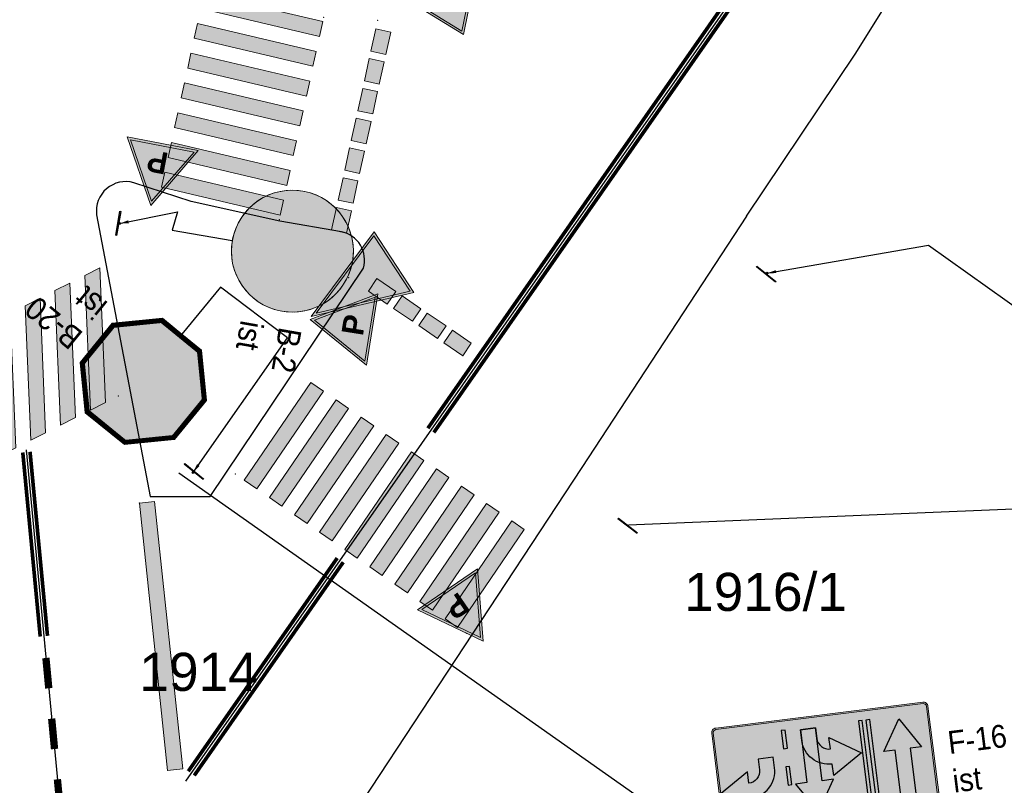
# Model space of a CAD drawing. Header units: metres. Extents: x 6420893 to 6543334, y 5684236 to 5790819.
# Tile 10 of 24: x 6421311 to 6421343, y 5790443 to 5790469. Entities that reach past the tile are written whole.
import ezdxf
from ezdxf.enums import TextEntityAlignment as Align

# ---------------------------------------------------------------- set-up
doc = ezdxf.new("R2010")
doc.units = ezdxf.units.M
doc.layers.add('dr-przejscia', color=7, linetype='P-10 (4m) krawędzie', lineweight=0)
doc.layers.add('GSLKRW', color=7, linetype='Continuous', lineweight=25)
for name, color, linetype in [('gaPionowe', 7, 'Continuous'), ('gaPoziome', 7, 'Continuous'), ('zzz.gaHSDomyslna', 7, 'Continuous'), ('zzz.GASYG.Sygnalizator-Opis', 7, 'Continuous'), ('zzz.GASYG.Sygnalizator-Opis-Grupa', 7, 'Continuous'), ('zzz.GASYG.Sygnalizator-Opis-Nazwa', 7, 'Continuous'), ('zzz.GASYG.Sygnalizator-Opis-Stan', 7, 'Continuous'), ('zzz.GASYG.Sygnalizator-Symbol', 7, 'Continuous'), ('zzz.GASYG.Sygnalizator-Symbol-Tlo', 7, 'Continuous'), ('zzz.gaVSDodTekst', 7, 'Continuous'), ('zzz.gaVSDomyslna', 7, 'Continuous'), ('zzz.gaVSNazwa', 7, 'Continuous'), ('zzz.gaVSRamka', 7, 'Continuous'), ('zzz.gaVSStan', 7, 'Continuous'), ('zzz.gaVSWielkość', 7, 'Continuous')]:
    doc.layers.add(name, color=color, linetype=linetype)
doc.layers.add('GESDZI_O', color=7, linetype='Continuous', lineweight=18, true_color=0x008000)
doc.styles.add('arial', font='arial.ttf', dxfattribs={"width": 0.9, "height": 1.5})
doc.styles.add('GA-ATR-TEXT', font='arial.ttf', dxfattribs={"width": 0.9})
doc.styles.add('GA-SGN-TEXT', font='txt.shx')
doc.styles.add('GEO-INFO', font='arial.ttf')
doc.styles.add('Nagłówek_10mm_Ga', font='arialbd.ttf', dxfattribs={"height": 1})
doc.styles.get("Standard").update_dxf_attribs({"font": 'arial.ttf'})
doc.linetypes.add('P-10 (4m) krawędzie', pattern='A,-0.75,[255,dgnlstyle-poziome_v0.9.1.shx,S=0.031746,R=0,X=0,Y=0],-0.25', length=1)
doc.dimstyles.new('GA-LEADER', dxfattribs={"dimtxt": 1, "dimasz": 1, "dimexe": 1, "dimexo": 1, "dimgap": 1, "dimtad": 1, "dimtxsty": 'Standard', "dimcen": 1, "dimadec": 0, "dimazin": 0, "dimtfac": 1, "dimtmove": 0, "dimatfit": 3, "dimfxl": 1, "dimarcsym": 0})

# ---------------------------------------------------------------- blocks, each defined once
blk = doc.blocks.new('A$C8d263936')
at = {"layer": 'GESDZI_O', "linetype": 'Continuous', "lineweight": 0, "style": 'GEO-INFO'}
for s, p in [('1916/1', (6421335.523, 5790449.767, 10.8)), ('1914', (6421316.923, 5790447.144, 10.8))]:
    blk.add_text(s, height=1.25, dxfattribs=at).set_placement(p, align=Align.MIDDLE_CENTER)
blk = doc.blocks.new('gaHSPos')
at = {"color": 0, "linetype": 'Continuous', "lineweight": 0}
blk.add_point((0, 0), dxfattribs=at)
blk = doc.blocks.new('*U163')
at = {"layer": 'zzz.gaHSDomyslna'}
for points in [[(0, 0), (-0.107, -0.488), (3.786, -1.406), (3.894, -0.918), (0, 0)], [(-0.215, -0.977), (-0.322, -1.465), (3.571, -2.383), (3.679, -1.895), (-0.215, -0.977)], [(-0.43, -1.954), (-0.537, -2.442), (3.357, -3.36), (3.464, -2.872), (-0.43, -1.954)], [(-0.645, -2.931), (-0.752, -3.419), (3.142, -4.337), (3.249, -3.849), (-0.645, -2.931)], [(-0.859, -3.907), (-0.967, -4.396), (2.927, -5.314), (3.034, -4.825), (-0.859, -3.907)], [(-1.074, -4.884), (-1.182, -5.373), (2.712, -6.291), (2.82, -5.802), (-1.074, -4.884)], [(-1.289, -5.861), (-1.396, -6.35), (2.497, -7.268), (2.605, -6.779), (-1.289, -5.861)]]:
    blk.add_hatch(color=251, dxfattribs=at).paths.add_polyline_path(points)
at = {"layer": 'zzz.gaHSDomyslna', "color": 251, "linetype": 'Continuous', "lineweight": 0}
for points in [[(0, 0), (-0.107, -0.488), (3.786, -1.406), (3.894, -0.918), (0, 0)], [(-0.215, -0.977), (-0.322, -1.465), (3.571, -2.383), (3.679, -1.895), (-0.215, -0.977)], [(-0.43, -1.954), (-0.537, -2.442), (3.357, -3.36), (3.464, -2.872), (-0.43, -1.954)], [(-0.645, -2.931), (-0.752, -3.419), (3.142, -4.337), (3.249, -3.849), (-0.645, -2.931)], [(-0.859, -3.907), (-0.967, -4.396), (2.927, -5.314), (3.034, -4.825), (-0.859, -3.907)], [(-1.074, -4.884), (-1.182, -5.373), (2.712, -6.291), (2.82, -5.802), (-1.074, -4.884)], [(-1.289, -5.861), (-1.396, -6.35), (2.497, -7.268), (2.605, -6.779), (-1.289, -5.861)]]:
    blk.add_lwpolyline(points, close=True, dxfattribs=at)
at = {"layer": 'zzz.gaHSDomyslna', "color": 251}
for p in [(3.925, -0.774, 10.18), (2.466, -7.411, 10.18)]:
    blk.add_blockref('gaHSPos', p, dxfattribs=at)
blk = doc.blocks.new('zk.P-14')
at = {"linetype": 'Continuous', "lineweight": 0}
blk.add_hatch(color=0, dxfattribs=at).paths.add_polyline_path([(0.375, -0.5), (0.375, 0), (-0.375, 0), (-0.375, -0.5)])
at = {"color": 0, "linetype": 'Continuous', "lineweight": 0}
blk.add_lwpolyline([(-0.375, 0), (0.375, 0), (0.375, -0.5), (-0.375, -0.5), (-0.375, 0)], dxfattribs=at)
blk = doc.blocks.new('*U164')
at = {"layer": 'zzz.gaHSDomyslna', "color": 251}
for p in [(1.512, 6.87), (0, 0, 10.18)]:
    blk.add_blockref('gaHSPos', p, dxfattribs=at)
at = {"layer": 'zzz.gaHSDomyslna', "color": 251, "rotation": 77.59189748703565}
for p in [(1.37, 6.226), (1.155, 5.249), (0.94, 4.273), (0.725, 3.296), (0.51, 2.32), (0.295, 1.343), (0.081, 0.366)]:
    blk.add_blockref('zk.P-14', p, dxfattribs=at)
blk = doc.blocks.new('*U167')
at = {"layer": 'zzz.gaHSDomyslna'}
for points in [[(0, 0), (-0.49, -0.248), (-0.307, -4.663), (0.183, -4.415), (0, 0)], [(-0.98, -0.496), (-1.471, -0.744), (-1.288, -5.159), (-0.798, -4.911), (-0.98, -0.496)], [(-1.961, -0.991), (-2.451, -1.239), (-2.268, -5.654), (-1.778, -5.407), (-1.961, -0.991)], [(-2.941, -1.487), (-3.431, -1.735), (-3.249, -6.15), (-2.758, -5.902), (-2.941, -1.487)], [(-3.922, -1.983), (-4.412, -2.231), (-4.229, -6.646), (-3.739, -6.398), (-3.922, -1.983)], [(-4.902, -2.479), (-5.392, -2.726), (-5.209, -7.142), (-4.719, -6.894), (-4.902, -2.479)], [(-5.882, -2.974), (-6.373, -3.222), (-6.19, -7.637), (-5.7, -7.389), (-5.882, -2.974)], [(-6.863, -3.47), (-7.353, -3.718), (-7.17, -8.133), (-6.68, -7.885), (-6.863, -3.47)]]:
    blk.add_hatch(color=251, dxfattribs=at).paths.add_polyline_path(points)
at = {"layer": 'zzz.gaHSDomyslna', "color": 251, "linetype": 'Continuous', "lineweight": 0}
for points in [[(0, 0), (-0.49, -0.248), (-0.307, -4.663), (0.183, -4.415), (0, 0)], [(-0.98, -0.496), (-1.471, -0.744), (-1.288, -5.159), (-0.798, -4.911), (-0.98, -0.496)], [(-1.961, -0.991), (-2.451, -1.239), (-2.268, -5.654), (-1.778, -5.407), (-1.961, -0.991)], [(-2.941, -1.487), (-3.431, -1.735), (-3.249, -6.15), (-2.758, -5.902), (-2.941, -1.487)], [(-3.922, -1.983), (-4.412, -2.231), (-4.229, -6.646), (-3.739, -6.398), (-3.922, -1.983)], [(-4.902, -2.479), (-5.392, -2.726), (-5.209, -7.142), (-4.719, -6.894), (-4.902, -2.479)], [(-5.882, -2.974), (-6.373, -3.222), (-6.19, -7.637), (-5.7, -7.389), (-5.882, -2.974)], [(-6.863, -3.47), (-7.353, -3.718), (-7.17, -8.133), (-6.68, -7.885), (-6.863, -3.47)]]:
    blk.add_lwpolyline(points, close=True, dxfattribs=at)
at = {"layer": 'zzz.gaHSDomyslna', "color": 251}
for p in [(0.606, -4.201), (-7.593, -8.347)]:
    blk.add_blockref('gaHSPos', p, dxfattribs=at)
blk = doc.blocks.new('*U169')
at = {"layer": 'zzz.gaHSDomyslna'}
for points in [[(0, 0), (0.412, -0.284), (-1.775, -3.493), (-2.187, -3.209), (0, 0)], [(0.823, -0.568), (1.235, -0.852), (-0.952, -4.061), (-1.364, -3.777), (0.823, -0.568)], [(1.646, -1.136), (2.058, -1.42), (-0.129, -4.629), (-0.54, -4.345), (1.646, -1.136)], [(2.469, -1.704), (2.881, -1.988), (0.694, -5.196), (0.283, -4.912), (2.469, -1.704)], [(3.292, -2.272), (3.704, -2.556), (1.517, -5.764), (1.106, -5.48), (3.292, -2.272)], [(4.115, -2.84), (4.527, -3.123), (2.34, -6.332), (1.929, -6.048), (4.115, -2.84)], [(4.939, -3.407), (5.35, -3.691), (3.163, -6.9), (2.752, -6.616), (4.939, -3.407)], [(5.762, -3.975), (6.173, -4.259), (3.987, -7.468), (3.575, -7.184), (5.762, -3.975)], [(6.585, -4.543), (6.996, -4.827), (4.81, -8.036), (4.398, -7.752), (6.585, -4.543)]]:
    blk.add_hatch(color=251, dxfattribs=at).paths.add_polyline_path(points)
at = {"layer": 'zzz.gaHSDomyslna', "color": 251, "linetype": 'Continuous', "lineweight": 0}
for points in [[(0, 0), (0.412, -0.284), (-1.775, -3.493), (-2.187, -3.209), (0, 0)], [(0.823, -0.568), (1.235, -0.852), (-0.952, -4.061), (-1.364, -3.777), (0.823, -0.568)], [(1.646, -1.136), (2.058, -1.42), (-0.129, -4.629), (-0.54, -4.345), (1.646, -1.136)], [(2.469, -1.704), (2.881, -1.988), (0.694, -5.196), (0.283, -4.912), (2.469, -1.704)], [(3.292, -2.272), (3.704, -2.556), (1.517, -5.764), (1.106, -5.48), (3.292, -2.272)], [(4.115, -2.84), (4.527, -3.123), (2.34, -6.332), (1.929, -6.048), (4.115, -2.84)], [(4.939, -3.407), (5.35, -3.691), (3.163, -6.9), (2.752, -6.616), (4.939, -3.407)], [(5.762, -3.975), (6.173, -4.259), (3.987, -7.468), (3.575, -7.184), (5.762, -3.975)], [(6.585, -4.543), (6.996, -4.827), (4.81, -8.036), (4.398, -7.752), (6.585, -4.543)]]:
    blk.add_lwpolyline(points, close=True, dxfattribs=at)
at = {"layer": 'zzz.gaHSDomyslna', "color": 251}
for p in [(-2.477, -3.008), (5.1, -8.237)]:
    blk.add_blockref('gaHSPos', p, dxfattribs=at)
blk = doc.blocks.new('*U441')
at = {"layer": 'zzz.gaHSDomyslna'}
blk.add_hatch(color=251, dxfattribs=at).paths.add_polyline_path([(-0.921, 8.771), (-0.424, 8.823), (0.497, 0.052), (0, 0), (-0.921, 8.771)])
at = {"layer": 'zzz.gaHSDomyslna', "color": 251, "linetype": 'Continuous', "lineweight": 0}
blk.add_lwpolyline([(-0.921, 8.771), (-0.424, 8.823), (0.497, 0.052), (0, 0), (-0.921, 8.771)], close=True, dxfattribs=at)
at = {"layer": 'zzz.gaHSDomyslna', "color": 251}
for p in [(-0.921, 8.771), (0, 0)]:
    blk.add_blockref('gaHSPos', p, dxfattribs=at)
blk = doc.blocks.new('*U442')
at = {"layer": 'zzz.gaHSDomyslna', "color": 251}
for points in [[(4.788, 7.065, 0.12, 0.12, 0), (-0.098, 0.069, 0.12, 0.12, 0)], [(4.985, 6.928, 0.12, 0.12, 0), (0.098, -0.069, 0.12, 0.12, 0)]]:
    blk.add_lwpolyline(points, format="xyseb", dxfattribs=at)
at = {"color": 251}
for p in [(4.886, 6.997), (0, 0)]:
    blk.add_blockref('gaHSPos', p, dxfattribs=at)
blk = doc.blocks.new('*U443')
at = {"layer": 'zzz.gaHSDomyslna', "color": 251}
for points in [[(0.453, -6.05, 0.12, 0.12, 0), (-0.119, -0.011, 0.12, 0.12, 0)], [(0.692, -6.027, 0.12, 0.12, 0), (0.119, 0.011, 0.12, 0.12, 0)]]:
    blk.add_lwpolyline(points, format="xyseb", dxfattribs=at)
at = {"color": 251}
for p in [(0, 0), (0.572, -6.039)]:
    blk.add_blockref('gaHSPos', p, dxfattribs=at)
blk = doc.blocks.new('*U446')
at = {"layer": 'zzz.gaHSDomyslna', "color": 251}
for points in [[(13.185, 19.089, 0.12, 0.12, 0), (-0.098, 0.069, 0.12, 0.12, 0)], [(13.382, 18.952, 0.12, 0.12, 0), (0.098, -0.069, 0.12, 0.12, 0)]]:
    blk.add_lwpolyline(points, format="xyseb", dxfattribs=at)
at = {"color": 251}
for p in [(13.283, 19.021), (0, 0)]:
    blk.add_blockref('gaHSPos', p, dxfattribs=at)
blk = doc.blocks.new('*U447')
at = {"layer": 'zzz.gaHSDomyslna', "color": 251}
for p in [(-3.744, 2.559), (0, 0)]:
    blk.add_blockref('gaHSPos', p, dxfattribs=at)
for p, rotation in [((-2.786, 1.904), 145.651389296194), ((-1.961, 1.34), 145.6513892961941), ((-1.135, 0.776), 145.6513892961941), ((-0.31, 0.212), 145.6513892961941)]:
    blk.add_blockref('zk.P-14', p, dxfattribs=dict(at, rotation=rotation))
blk = doc.blocks.new('*U448')
at = {"layer": 'zzz.gaHSDomyslna', "color": 251}
for points in [[(-2.419, 28.898, 0.24, 0.24, 0), (-2.513, 29.893, 0.24, 0.24, 0)], [(-2.23, 26.906, 0.24, 0.24, 0), (-2.324, 27.902, 0.24, 0.24, 0)], [(-2.041, 24.915, 0.24, 0.24, 0), (-2.136, 25.911, 0.24, 0.24, 0)], [(-1.853, 22.924, 0.24, 0.24, 0), (-1.947, 23.92, 0.24, 0.24, 0)], [(-1.664, 20.933, 0.24, 0.24, 0), (-1.758, 21.929, 0.24, 0.24, 0)], [(-1.485, 18.941, 0.24, 0.24, 0), (-1.522, 19.434, 0.24, 0.24, 0), (-1.57, 19.938, 0.24, 0.24, 0)], [(-1.336, 16.947, 0.24, 0.24, 0), (-1.411, 17.944, 0.24, 0.24, 0)], [(-1.187, 14.952, 0.24, 0.24, 0), (-1.262, 15.95, 0.24, 0.24, 0)], [(-1.038, 12.958, 0.24, 0.24, 0), (-1.113, 13.955, 0.24, 0.24, 0)], [(-0.889, 10.964, 0.24, 0.24, 0), (-0.964, 11.961, 0.24, 0.24, 0)], [(-0.74, 8.969, 0.24, 0.24, 0), (-0.814, 9.966, 0.24, 0.24, 0)], [(-0.591, 6.975, 0.24, 0.24, 0), (-0.665, 7.972, 0.24, 0.24, 0)], [(-0.442, 4.98, 0.24, 0.24, 0), (-0.516, 5.977, 0.24, 0.24, 0)], [(-0.282, 2.987, 0.24, 0.24, 0), (-0.334, 3.535, 0.24, 0.24, 0), (-0.367, 3.983, 0.24, 0.24, 0)], [(-0.094, 0.996, 0.24, 0.24, 0), (-0.188, 1.991, 0.24, 0.24, 0)]]:
    blk.add_lwpolyline(points, format="xyseb", dxfattribs=at)
at = {"color": 251}
for p in [(-2.551, 30.291), (0, 0)]:
    blk.add_blockref('gaHSPos', p, dxfattribs=at)
blk = doc.blocks.new('gaVSPos')
blk.add_point((0, 0))
blk = doc.blocks.new('gaVSTVcolumn0')
at = {"color": 0, "linetype": 'ByBlock', "lineweight": -2}
for p, q in [((-400, -30), (400, -30)), ((-400, -60), (-400, -30)), ((400, -60), (-400, -60)), ((400, -30), (400, -60))]:
    blk.add_line(p, q, dxfattribs=at)
blk.add_circle((0, 0), 30, dxfattribs=at)
blk = doc.blocks.new('gaVScolumn0')
at = {"color": 0, "linetype": 'ByBlock', "lineweight": -2}
blk.add_line((0, 0), (0, 400), dxfattribs=at)
at = {"color": 7, "style": 'GA-ATR-TEXT', "width": 0.9}
blk.add_attdef('X2', text='', height=150, dxfattribs=at).set_placement((-50, 0), align=Align.BOTTOM_RIGHT)
blk = doc.blocks.new('*U496')
at = {"layer": 'zzz.gaVSDomyslna', "true_color": 0x4c4c4c}
blk.add_hatch(color=251, dxfattribs=at).paths.add_polyline_path([(400, 565.685), (165.685, 800), (-165.685, 800), (-400, 565.685), (-400, 234.315), (-165.685, 0), (165.685, 0), (400, 234.315)])
blk = doc.blocks.new('*U497')
at = {"layer": 'zzz.gaVSDomyslna', "color": 7, "lineweight": 0, "true_color": 0xffffff, "const_width": 30.4482}
blk.add_lwpolyline([(0, 15.2241), (159.379, 15.2241), (384.776, 240.621), (384.776, 559.379), (159.379, 784.776), (-159.379, 784.776), (-384.776, 559.379), (-384.776, 240.621), (-159.379, 15.2241), (0, 15.2241)], dxfattribs=at)
blk = doc.blocks.new('*U498')
at = {"layer": 'zzz.gaVSDomyslna', "true_color": 0xffffff}
h = blk.add_hatch(color=7, dxfattribs=at)
h.paths.add_polyline_path([(246.667, 506.667), (186.667, 506.667), (186.667, 293.333), (213.333, 293.333), (213.333, 386.667), (246.667, 386.667, 1)])
h.paths.add_polyline_path([(213.333, 413.333), (213.333, 480), (246.667, 480, -1), (246.667, 413.333)], flags=16)
h.paths.add_polyline_path([(133.333, 446.667, 1), (13.3333, 446.667), (13.3333, 353.333, 1), (133.333, 353.333)])
h.paths.add_polyline_path([(106.667, 353.333, -1), (40, 353.333), (40, 446.667, -1), (106.667, 446.667)], flags=16)
h.paths.add_polyline_path([(-66.6667, 480), (-20, 480), (-20, 506.667), (-140, 506.667), (-140, 480), (-93.3333, 480), (-93.3333, 293.333), (-66.6667, 293.333)])
h.paths.add_polyline_path([(-220.318, 411.905), (-240.082, 416.296, -0.896242), (-233.333, 477.778), (-223.333, 477.778, -0.250765), (-197.447, 463.924), (-175.259, 478.716, 0.250765), (-223.333, 504.444), (-233.333, 504.444, 0.896242), (-245.866, 390.265), (-226.103, 385.873, -0.896242), (-233.333, 320), (-244.444, 320, -0.247999), (-271.985, 334.555), (-294.018, 319.533, 0.247999), (-244.444, 293.333), (-233.333, 293.333, 0.896242)])
blk = doc.blocks.new('*U499')
at = {"layer": 'zzz.gaVSDomyslna', "color": 7, "lineweight": 0}
blk.add_lwpolyline([(0, 0), (165.7, 0), (400, 234.3), (400, 565.7), (165.7, 800), (-165.7, 800), (-400, 565.7), (-400, 234.3), (-165.7, 0)], close=True, dxfattribs=at)
blk = doc.blocks.new('*U500')
at = {"layer": 'zzz.gaVSDomyslna', "color": 251, "true_color": 0x4c4c4c}
blk.add_blockref('*U496', (0, 0), dxfattribs=at)
at = {"layer": 'zzz.gaVSDomyslna', "color": 7, "true_color": 0xffffff}
for name in ['*U497', '*U498']:
    blk.add_blockref(name, (0, 0), dxfattribs=at)
at = {"layer": 'zzz.gaVSRamka', "color": 7}
blk.add_blockref('*U499', (0, 0), dxfattribs=at)
blk = doc.blocks.new('*U495')
at = {"layer": 'zzz.gaVSDomyslna'}
blk.add_blockref('*U500', (0, 0), dxfattribs=at)
at = {"layer": 'zzz.gaVSDodTekst', "style": 'arial', "flags": 1}
blk.add_attdef('Addtext', text='', height=1, dxfattribs=at).set_placement((0, 0), align=Align.MIDDLE_LEFT)
at = {"layer": 'zzz.gaVSDomyslna', "style": 'arial', "flags": 1}
for tag in ['Width', 'Height', 'Position', 'Route', 'ItemNo', 'ID']:
    blk.add_attdef(tag, text='', height=1, dxfattribs=at).set_placement((0, 0), align=Align.MIDDLE_LEFT)
at = {"layer": 'zzz.gaVSNazwa', "color": 0, "style": 'GA-ATR-TEXT', "width": 0.9}
blk.add_attdef('Name', text='', height=150, dxfattribs=at).set_placement((500, 475), align=Align.MIDDLE_LEFT)
at = {"layer": 'zzz.gaVSStan', "color": 0, "style": 'GA-ATR-TEXT', "width": 0.9}
blk.add_attdef('State', text='', height=150, dxfattribs=at).set_placement((500, 220), align=Align.MIDDLE_LEFT)
at = {"layer": 'zzz.gaVSWielkość', "style": 'arial', "flags": 1}
blk.add_attdef('Size', text='', height=1, dxfattribs=at).set_placement((0, 0), align=Align.MIDDLE_LEFT)
blk = doc.blocks.new('*U516')
at = {"layer": 'zzz.gaVSDomyslna', "linetype": 'ByBlock', "lineweight": -2, "true_color": 0x4c4c4c}
h = blk.add_hatch(color=251, dxfattribs=at)
h.paths.add_polyline_path([(-400, 400, 1), (400, 400, 1)])
h.paths.add_polyline_path([(320, 400, -1), (-320, 400, -1)], flags=16)
at = {"layer": 'zzz.gaVSDomyslna', "color": 251, "lineweight": 0, "true_color": 0x4c4c4c}
blk.add_lwpolyline([(0, 800, -1), (0, 0, -1), (0, 800, -2.58748)], format="xyb", dxfattribs=at)
blk = doc.blocks.new('*U517')
at = {"layer": 'zzz.gaVSDomyslna', "true_color": 0x4c4c4c}
blk.add_hatch(color=251, dxfattribs=at).paths.add_polyline_path([(320, 400, 1), (-320, 400, 1)])
blk = doc.blocks.new('*U518')
at = {"layer": 'zzz.gaVSDomyslna', "true_color": 0xffffff}
blk.add_hatch(color=7, dxfattribs=at).paths.add_polyline_path([(345.832, 500), (-345.832, 500, 0.141677), (-345.832, 300), (345.832, 300, 0.141677)])
blk = doc.blocks.new('*U519')
at = {"layer": 'zzz.gaVSDomyslna', "color": 7, "linetype": 'Continuous', "lineweight": 0}
blk.add_circle((0, 400), 400, dxfattribs=at)
blk = doc.blocks.new('*U520')
at = {"layer": 'zzz.gaVSDomyslna', "color": 251, "true_color": 0x4c4c4c}
for name in ['*U516', '*U517']:
    blk.add_blockref(name, (0, 0), dxfattribs=at)
at = {"layer": 'zzz.gaVSDomyslna', "color": 7, "true_color": 0xffffff}
blk.add_blockref('*U518', (0, 0), dxfattribs=at)
at = {"layer": 'zzz.gaVSRamka', "color": 7}
blk.add_blockref('*U519', (0, 0), dxfattribs=at)
blk = doc.blocks.new('*U515')
at = {"layer": 'zzz.gaVSDomyslna'}
blk.add_blockref('*U520', (0, 0), dxfattribs=at)
at = {"layer": 'zzz.gaVSDodTekst', "style": 'arial', "flags": 1}
blk.add_attdef('Addtext', text='', height=1, dxfattribs=at).set_placement((0, 0), align=Align.MIDDLE_LEFT)
at = {"layer": 'zzz.gaVSDomyslna', "style": 'arial', "flags": 1}
for tag in ['Width', 'Height', 'Position', 'Route', 'ItemNo', 'ID']:
    blk.add_attdef(tag, text='', height=1, dxfattribs=at).set_placement((0, 0), align=Align.MIDDLE_LEFT)
at = {"layer": 'zzz.gaVSNazwa', "color": 0, "style": 'GA-ATR-TEXT', "width": 0.9}
blk.add_attdef('Name', text='', height=150, dxfattribs=at).set_placement((500, 475), align=Align.MIDDLE_LEFT)
at = {"layer": 'zzz.gaVSStan', "color": 0, "style": 'GA-ATR-TEXT', "width": 0.9}
blk.add_attdef('State', text='', height=150, dxfattribs=at).set_placement((500, 220), align=Align.MIDDLE_LEFT)
at = {"layer": 'zzz.gaVSWielkość', "style": 'arial', "flags": 1}
blk.add_attdef('Size', text='', height=1, dxfattribs=at).set_placement((0, 0), align=Align.MIDDLE_LEFT)
blk = doc.blocks.new('*U560')
at = {"layer": 'zzz.gaVSDomyslna', "linetype": 'ByBlock', "lineweight": -2, "true_color": 0xffffff}
blk.add_hatch(color=7, dxfattribs=at).paths.add_polyline_path([(50, 350), (125, 350), (0, 550), (-125, 350), (-50, 350), (-50, 0), (50, 0)])
at = {"layer": 'zzz.gaVSDomyslna', "color": 7, "linetype": 'ByBlock', "lineweight": -2, "true_color": 0xffffff}
blk.add_lwpolyline([(-50, 350), (-125, 350), (0, 550), (125, 350), (50, 350), (50, 0), (-50, 0)], close=True, dxfattribs=at)
blk = doc.blocks.new('*U561')
at = {"layer": 'zzz.gaVSDomyslna', "linetype": 'ByBlock', "lineweight": -2, "true_color": 0xffffff}
for points in [[(-37.5, -30), (-12.5, -30), (-12.5, 570), (-37.5, 570)], [(37.5, 570), (12.5, 570), (12.5, -30), (37.5, -30)]]:
    blk.add_hatch(color=7, dxfattribs=at).paths.add_polyline_path(points)
at = {"layer": 'zzz.gaVSDomyslna', "color": 7, "linetype": 'ByBlock', "lineweight": -2, "true_color": 0xffffff}
for points in [[(-12.5, -30), (-12.5, 570), (-37.5, 570), (-37.5, -30)], [(37.5, -30), (37.5, 570), (12.5, 570), (12.5, -30)]]:
    blk.add_lwpolyline(points, close=True, dxfattribs=at)
blk = doc.blocks.new('*U562')
at = {"layer": 'zzz.gaVSDomyslna', "linetype": 'ByBlock', "lineweight": -2, "true_color": 0xffffff}
blk.add_hatch(color=7, dxfattribs=at).paths.add_polyline_path([(50, 350), (125, 350), (0, 550), (-125, 350), (-50, 350), (-50, 0), (50, 0)])
at = {"layer": 'zzz.gaVSDomyslna', "color": 7, "linetype": 'ByBlock', "lineweight": -2, "true_color": 0xffffff}
blk.add_lwpolyline([(-50, 350), (-125, 350), (0, 550), (125, 350), (50, 350), (50, 0), (-50, 0)], close=True, dxfattribs=at)
blk = doc.blocks.new('*U563')
at = {"layer": 'zzz.gaVSDomyslna', "linetype": 'ByBlock', "lineweight": -2, "true_color": 0xffffff}
blk.add_hatch(color=7, dxfattribs=at).paths.add_polyline_path([(-130, 250), (-130, 325), (-330, 200), (-130, 75), (-130, 150, -0.414214), (-50, 70), (-50, 0), (50, 0), (50, 70, 0.414214)])
at = {"layer": 'zzz.gaVSDomyslna', "color": 7, "linetype": 'ByBlock', "lineweight": -2, "true_color": 0xffffff}
blk.add_lwpolyline([(50, 70), (50, 0), (-50, 0), (-50, 70, 0.414214), (-130, 150), (-130, 150), (-130, 75), (-330, 200), (-130, 325), (-130, 250, -0.414214)], format="xyb", close=True, dxfattribs=at)
blk = doc.blocks.new('*U564')
at = {"layer": 'zzz.gaVSDomyslna', "linetype": 'ByBlock', "lineweight": -2, "true_color": 0xffffff}
for points in [[(12.5, 570), (-12.5, 570), (-12.5, 450), (12.5, 450)], [(12.5, 330), (-12.5, 330), (-12.5, 210), (12.5, 210)], [(-12.5, -30), (12.5, -30), (12.5, 90), (-12.5, 90)]]:
    blk.add_hatch(color=7, dxfattribs=at).paths.add_polyline_path(points)
at = {"layer": 'zzz.gaVSDomyslna', "color": 7, "linetype": 'ByBlock', "lineweight": -2, "true_color": 0xffffff}
for points in [[(12.5, 570), (-12.5, 570), (-12.5, 450), (12.5, 450)], [(12.5, 330), (-12.5, 330), (-12.5, 210), (12.5, 210)], [(12.5, 90), (-12.5, 90), (-12.5, -30), (12.5, -30)]]:
    blk.add_lwpolyline(points, close=True, dxfattribs=at)
blk = doc.blocks.new('*U565')
at = {"layer": 'zzz.gaVSDomyslna', "linetype": 'ByBlock', "lineweight": -2, "true_color": 0xffffff}
blk.add_hatch(color=7, dxfattribs=at).paths.add_polyline_path([(-130, 250), (-130, 325), (-330, 200), (-130, 75), (-130, 150, -0.414214), (-50, 70), (-50, 0), (50, 0), (50, 70, 0.414214)])
at = {"layer": 'zzz.gaVSDomyslna', "color": 7, "linetype": 'ByBlock', "lineweight": -2, "true_color": 0xffffff}
blk.add_lwpolyline([(50, 70), (50, 0), (-50, 0), (-50, 70, 0.414214), (-130, 150), (-130, 150), (-130, 75), (-330, 200), (-130, 325), (-130, 250, -0.414214)], format="xyb", close=True, dxfattribs=at)
blk = doc.blocks.new('G$C10E50404')
at = {"layer": 'zzz.gaVSDomyslna', "linetype": 'ByBlock', "true_color": 0x2e2e2e}
h = blk.add_hatch(color=250, dxfattribs=at)
edge = h.paths.add_edge_path()
edge.add_line((0.703, 13.884), (-3.9, 8.811))
edge.add_arc((-4.123, 9.013), 0.3, 227.77978, 317.77986, ccw=False)
edge.add_line((-4.324, 8.791), (-9.212, 13.226))
edge.add_arc((-9.01, 13.448), 0.3, 137.77978, 227.77986, ccw=False)
edge.add_line((-9.232, 13.65), (-0.026, 23.795))
edge.add_arc((0.196, 23.594), 0.3, 47.77978, 137.77986, ccw=False)
edge.add_line((0.397, 23.816), (5.285, 19.381))
edge.add_arc((5.084, 19.159), 0.3, 317.77978, 47.77986, ccw=False)
edge.add_line((5.306, 18.957), (0.703, 13.884))
edge.add_line((0.703, 13.884), (0.703, 13.884))
at = {"layer": 'zzz.gaVSDomyslna', "linetype": 'ByBlock', "true_color": 0xffffff}
h = blk.add_hatch(color=7, dxfattribs=at)
edge = h.paths.add_edge_path()
edge.add_line((0.703, 13.884), (0.629, 13.951))
edge.add_line((0.629, 13.951), (5.232, 19.024))
edge.add_arc((5.084, 19.159), 0.2, 317.77978, 47.77986)
edge.add_line((5.218, 19.307), (0.33, 23.742))
edge.add_arc((0.196, 23.594), 0.2, 47.77978, 137.77986)
edge.add_line((0.048, 23.728), (-9.158, 13.582))
edge.add_arc((-9.01, 13.448), 0.2, 137.77978, 227.77986)
edge.add_line((-9.145, 13.3), (-4.257, 8.865))
edge.add_arc((-4.123, 9.013), 0.2, 227.77978, 317.77986)
edge.add_line((-3.974, 8.878), (0.629, 13.951))
edge.add_line((0.629, 13.951), (0.703, 13.884))
edge.add_line((0.703, 13.884), (-3.9, 8.811))
edge.add_arc((-4.123, 9.013), 0.3, 227.77978, 317.77986, ccw=False)
edge.add_line((-4.324, 8.791), (-9.212, 13.226))
edge.add_arc((-9.01, 13.448), 0.3, 137.77978, 227.77986, ccw=False)
edge.add_line((-9.232, 13.65), (-0.026, 23.795))
edge.add_arc((0.196, 23.594), 0.3, 47.77978, 137.77986, ccw=False)
edge.add_line((0.397, 23.816), (5.285, 19.381))
edge.add_arc((5.084, 19.159), 0.3, 317.77978, 47.77986, ccw=False)
edge.add_line((5.306, 18.957), (0.703, 13.884))
edge.add_line((0.703, 13.884), (0.703, 13.884))
at = {"layer": 'zzz.gaVSDomyslna', "color": 250, "linetype": 'ByBlock', "lineweight": 0, "true_color": 0x2e2e2e}
for p, q in [((-9.232, 13.65), (-0.026, 23.795)), ((0.397, 23.816), (5.285, 19.381)), ((5.306, 18.957), (0.703, 13.884)), ((0.703, 13.884), (-3.9, 8.811)), ((0.703, 13.884), (0.703, 13.884)), ((-4.324, 8.791), (-9.212, 13.226))]:
    blk.add_line(p, q, dxfattribs=at)
at = {"layer": 'zzz.gaVSDomyslna', "color": 7, "linetype": 'ByBlock', "lineweight": 0, "true_color": 0xffffff}
for p, q in [((-9.232, 13.65), (-0.026, 23.795)), ((0.048, 23.728), (-9.158, 13.582)), ((5.218, 19.307), (0.33, 23.742)), ((0.397, 23.816), (5.285, 19.381)), ((0.629, 13.951), (5.232, 19.024)), ((5.306, 18.957), (0.703, 13.884)), ((-3.974, 8.878), (0.629, 13.951)), ((0.703, 13.884), (-3.9, 8.811)), ((0.703, 13.884), (0.629, 13.951)), ((0.629, 13.951), (0.703, 13.884)), ((0.703, 13.884), (0.703, 13.884)), ((-4.324, 8.791), (-9.212, 13.226)), ((-9.145, 13.3), (-4.257, 8.865))]:
    blk.add_line(p, q, dxfattribs=at)
at = {"layer": 'zzz.gaVSDomyslna', "color": 250, "linetype": 'ByBlock', "lineweight": 0, "true_color": 0x2e2e2e}
for centre, start, end in [((0.196, 23.594), 47.77978, 137.77986), ((5.084, 19.159), 317.77978, 47.77986), ((-9.01, 13.448), 137.77978, 227.77986), ((-4.123, 9.013), 227.77978, 317.77986)]:
    blk.add_arc(centre, 0.3, start, end, dxfattribs=at)
at = {"layer": 'zzz.gaVSDomyslna', "color": 7, "linetype": 'ByBlock', "lineweight": 0, "true_color": 0xffffff}
for centre, radius, start, end in [((0.196, 23.594), 0.3, 47.77978, 137.77986), ((0.196, 23.594), 0.2, 47.77978, 137.77986), ((5.084, 19.159), 0.3, 317.77978, 47.77986), ((5.084, 19.159), 0.2, 317.77978, 47.77986), ((-9.01, 13.448), 0.3, 137.77978, 227.77986), ((-9.01, 13.448), 0.2, 137.77978, 227.77986), ((-4.123, 9.013), 0.3, 227.77978, 317.77986), ((-4.123, 9.013), 0.2, 227.77978, 317.77986)]:
    blk.add_arc(centre, radius, start, end, dxfattribs=at)
at = {"layer": 'zzz.gaVSDomyslna', "color": 7, "linetype": 'ByBlock', "true_color": 0xffffff, "yscale": 0.01}
for name, p, xscale, rotation in [('*U560', (3.571, 18.236), 0.01, 47.77982068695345), ('*U561', (2.042, 16.551), 0.01, 47.77982068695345), ('*U563', (-4.615, 17.56), 0.01, 227.7798206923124), ('*U562', (-4.615, 17.56), -0.01, 227.7798206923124), ('*U564', (-1.553, 12.589), 0.01, 47.77982068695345), ('*U565', (-5.46, 14.289), -0.01, 227.7798206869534)]:
    blk.add_blockref(name, p, dxfattribs=dict(at, xscale=xscale, rotation=rotation))
at = {"layer": 'zzz.gaVSDodTekst', "linetype": 'ByBlock', "flags": 1}
blk.add_attdef('Addtext', text='', height=0.01, rotation=47.77982, dxfattribs=at).set_placement((0.703, 13.884), align=Align.MIDDLE_LEFT)
at = {"layer": 'zzz.gaVSDomyslna', "linetype": 'ByBlock', "flags": 1}
for tag in ['Width', 'Position', 'ItemNo', 'Height', 'Route', 'ID']:
    blk.add_attdef(tag, text='', height=0.01, rotation=47.77982, dxfattribs=at).set_placement((0.703, 13.884), align=Align.MIDDLE_LEFT)
at = {"layer": 'zzz.gaVSNazwa', "linetype": 'ByBlock', "style": 'GA-ATR-TEXT', "width": 0.9}
blk.add_attdef('Name', text='', height=1.5, rotation=47.77982, dxfattribs=at).set_placement((2.958, 22.843), align=Align.MIDDLE_LEFT)
at = {"layer": 'zzz.gaVSStan', "linetype": 'ByBlock', "style": 'GA-ATR-TEXT', "width": 0.9}
blk.add_attdef('State', text='', height=1.5, rotation=47.77982, dxfattribs=at).set_placement((4.846, 21.129), align=Align.MIDDLE_LEFT)
at = {"layer": 'zzz.gaVSWielkość', "linetype": 'ByBlock', "flags": 1}
blk.add_attdef('Size', text='', height=0.01, rotation=47.77982, dxfattribs=at).set_placement((0.703, 13.884), align=Align.MIDDLE_LEFT)
blk = doc.blocks.new('zzzGASYG.Sbig')
at = {"linetype": 'Continuous', "lineweight": 0}
blk.add_hatch(color=0, dxfattribs=at).paths.add_polyline_path([(0, 0), (-0.3661, -1.0002), (0.3661, -1.0002)])
at = {"color": 0, "linetype": 'Continuous', "lineweight": 0}
blk.add_lwpolyline([(-0.3661, -1.0002), (0.3661, -1.0002), (0, 0)], close=True, dxfattribs=at)
blk = doc.blocks.new('zzzGASYG.S1')
at = {"linetype": 'Continuous', "lineweight": 0}
h = blk.add_hatch(color=0, dxfattribs=at)
h.paths.add_polyline_path([(0, 0), (-0.3661, -1.0003), (0.3661, -1.0003)])
h.paths.add_polyline_path([(0.3347, -0.9783), (-0.3347, -0.9783), (0, -0.0639)], flags=16)
at = {"color": 0, "linetype": 'Continuous', "lineweight": 0}
for points in [[(-0.3661, -1.0003), (0.3661, -1.0003), (0, 0)], [(-0.3347, -0.9783), (0.3347, -0.9783), (0, -0.0639)]]:
    blk.add_lwpolyline(points, close=True, dxfattribs=at)
blk = doc.blocks.new('*U962')
at = {"layer": 'zzz.GASYG.Sygnalizator-Symbol', "color": 0}
blk.add_blockref('zzzGASYG.S1', (0, 0), dxfattribs=at)
at = {"layer": 'zzz.GASYG.Sygnalizator-Symbol-Tlo', "color": 7, "true_color": 0xffffff}
blk.add_blockref('zzzGASYG.Sbig', (0, 0), dxfattribs=at)
blk = doc.blocks.new('*U961')
at = {"color": 253}
blk.add_blockref('*U962', (0, 0), dxfattribs=at)
at = {"layer": 'zzz.GASYG.Sygnalizator-Opis', "color": 253, "style": 'GA-SGN-TEXT', "flags": 1}
for tag in ['AddText', 'Info1', 'Info2', 'Info3', 'Info4', 'Route', 'ID']:
    blk.add_attdef(tag, text='', height=0.2437, dxfattribs=at).set_placement((0.44, -0.455), align=Align.MIDDLE_LEFT)
at = {"layer": 'zzz.GASYG.Sygnalizator-Opis-Grupa', "color": 253, "style": 'GA-SGN-TEXT'}
blk.add_attdef('Group', text='', height=0.2437, dxfattribs=at).set_placement((0.44, -0.455), align=Align.MIDDLE_LEFT)
at = {"layer": 'zzz.GASYG.Sygnalizator-Opis-Nazwa', "color": 253, "style": 'GA-SGN-TEXT'}
blk.add_attdef('Name', text='', height=0.2437, dxfattribs=at).set_placement((0.44, -0.1625), align=Align.MIDDLE_LEFT)
at = {"layer": 'zzz.GASYG.Sygnalizator-Opis-Stan', "color": 253, "style": 'GA-SGN-TEXT', "flags": 1}
blk.add_attdef('State', text='', height=0.2437, dxfattribs=at).set_placement((0.44, -0.455), align=Align.MIDDLE_LEFT)
blk = doc.blocks.new('*U964')
at = {"layer": 'zzz.GASYG.Sygnalizator-Symbol', "color": 0}
blk.add_blockref('zzzGASYG.S1', (0, 0), dxfattribs=at)
at = {"layer": 'zzz.GASYG.Sygnalizator-Symbol-Tlo', "color": 7, "true_color": 0xffffff}
blk.add_blockref('zzzGASYG.Sbig', (0, 0), dxfattribs=at)
blk = doc.blocks.new('*U963')
at = {"color": 253}
blk.add_blockref('*U964', (0, 0), dxfattribs=at)
at = {"layer": 'zzz.GASYG.Sygnalizator-Opis', "color": 253, "style": 'GA-SGN-TEXT', "flags": 1}
for tag in ['AddText', 'Info1', 'Info2', 'Info3', 'Info4', 'Route', 'ID']:
    blk.add_attdef(tag, text='', height=0.2437, dxfattribs=at).set_placement((0.44, -0.455), align=Align.MIDDLE_LEFT)
at = {"layer": 'zzz.GASYG.Sygnalizator-Opis-Grupa', "color": 253, "style": 'GA-SGN-TEXT'}
blk.add_attdef('Group', text='', height=0.2437, dxfattribs=at).set_placement((0.44, -0.455), align=Align.MIDDLE_LEFT)
at = {"layer": 'zzz.GASYG.Sygnalizator-Opis-Nazwa', "color": 253, "style": 'GA-SGN-TEXT'}
blk.add_attdef('Name', text='', height=0.2437, dxfattribs=at).set_placement((0.44, -0.1625), align=Align.MIDDLE_LEFT)
at = {"layer": 'zzz.GASYG.Sygnalizator-Opis-Stan', "color": 253, "style": 'GA-SGN-TEXT', "flags": 1}
blk.add_attdef('State', text='', height=0.2437, dxfattribs=at).set_placement((0.44, -0.455), align=Align.MIDDLE_LEFT)
blk = doc.blocks.new('zzzGASYG.Ssmall')
at = {"linetype": 'Continuous', "lineweight": 0}
blk.add_hatch(color=0, dxfattribs=at).paths.add_polyline_path([(-0.3661, -0.6341), (0.3661, -0.6341), (0, 0)])
at = {"color": 0, "linetype": 'Continuous', "lineweight": 0}
blk.add_lwpolyline([(-0.3661, -0.6341), (0.3661, -0.6341), (0, 0)], close=True, dxfattribs=at)
blk = doc.blocks.new('zzzGASYG.SP')
at = {"linetype": 'Continuous', "lineweight": 0}
h = blk.add_hatch(color=0, dxfattribs=at)
h.paths.add_polyline_path([(-0.3661, -0.6341), (0.3661, -0.6341), (0, 0)])
h.paths.add_polyline_path([(0, -0.0439), (0.3281, -0.6121), (-0.3281, -0.6121)], flags=16)
at = {"color": 0, "linetype": 'Continuous', "lineweight": 0}
for points in [[(-0.3661, -0.6341), (0.3661, -0.6341), (0, 0)], [(-0.3281, -0.6121), (0.3281, -0.6121), (0, -0.0439)]]:
    blk.add_lwpolyline(points, close=True, dxfattribs=at)
at = {"color": 0, "linetype": 'Continuous', "lineweight": 0, "insert": (0.0165, -0.4421), "char_height": 0.21966, "width": 0.019184, "attachment_point": 5, "style": 'Nagłówek_10mm_Ga'}
blk.add_mtext('{\\fArial|b1|i0|c238|p34;P}', dxfattribs=at)
blk = doc.blocks.new('*U973')
at = {"layer": 'zzz.GASYG.Sygnalizator-Symbol', "color": 0}
blk.add_blockref('zzzGASYG.SP', (0, 0), dxfattribs=at)
at = {"layer": 'zzz.GASYG.Sygnalizator-Symbol-Tlo', "color": 7, "true_color": 0xffffff}
blk.add_blockref('zzzGASYG.Ssmall', (0, 0), dxfattribs=at)
blk = doc.blocks.new('*U972')
at = {"color": 253}
blk.add_blockref('*U973', (0, 0), dxfattribs=at)
at = {"layer": 'zzz.GASYG.Sygnalizator-Opis', "color": 253, "style": 'GA-SGN-TEXT', "flags": 1}
for tag in ['AddText', 'Info1', 'Info2', 'Info3', 'Info4', 'Route', 'ID']:
    blk.add_attdef(tag, text='', height=0.2437, dxfattribs=at).set_placement((0.44, -0.455), align=Align.MIDDLE_LEFT)
at = {"layer": 'zzz.GASYG.Sygnalizator-Opis-Grupa', "color": 253, "style": 'GA-SGN-TEXT'}
blk.add_attdef('Group', text='', height=0.2437, dxfattribs=at).set_placement((0.44, -0.455), align=Align.MIDDLE_LEFT)
at = {"layer": 'zzz.GASYG.Sygnalizator-Opis-Nazwa', "color": 253, "style": 'GA-SGN-TEXT'}
blk.add_attdef('Name', text='', height=0.2437, dxfattribs=at).set_placement((0.44, -0.1625), align=Align.MIDDLE_LEFT)
at = {"layer": 'zzz.GASYG.Sygnalizator-Opis-Stan', "color": 253, "style": 'GA-SGN-TEXT', "flags": 1}
blk.add_attdef('State', text='', height=0.2437, dxfattribs=at).set_placement((0.44, -0.455), align=Align.MIDDLE_LEFT)
blk = doc.blocks.new('*U975')
at = {"layer": 'zzz.GASYG.Sygnalizator-Symbol', "color": 0}
blk.add_blockref('zzzGASYG.SP', (0, 0), dxfattribs=at)
at = {"layer": 'zzz.GASYG.Sygnalizator-Symbol-Tlo', "color": 7, "true_color": 0xffffff}
blk.add_blockref('zzzGASYG.Ssmall', (0, 0), dxfattribs=at)
blk = doc.blocks.new('*U974')
at = {"color": 253}
blk.add_blockref('*U975', (0, 0), dxfattribs=at)
at = {"layer": 'zzz.GASYG.Sygnalizator-Opis', "color": 253, "style": 'GA-SGN-TEXT', "flags": 1}
for tag in ['AddText', 'Info1', 'Info2', 'Info3', 'Info4', 'Route', 'ID']:
    blk.add_attdef(tag, text='', height=0.2437, dxfattribs=at).set_placement((0.44, -0.455), align=Align.MIDDLE_LEFT)
at = {"layer": 'zzz.GASYG.Sygnalizator-Opis-Grupa', "color": 253, "style": 'GA-SGN-TEXT'}
blk.add_attdef('Group', text='', height=0.2437, dxfattribs=at).set_placement((0.44, -0.455), align=Align.MIDDLE_LEFT)
at = {"layer": 'zzz.GASYG.Sygnalizator-Opis-Nazwa', "color": 253, "style": 'GA-SGN-TEXT'}
blk.add_attdef('Name', text='', height=0.2437, dxfattribs=at).set_placement((0.44, -0.1625), align=Align.MIDDLE_LEFT)
at = {"layer": 'zzz.GASYG.Sygnalizator-Opis-Stan', "color": 253, "style": 'GA-SGN-TEXT', "flags": 1}
blk.add_attdef('State', text='', height=0.2437, dxfattribs=at).set_placement((0.44, -0.455), align=Align.MIDDLE_LEFT)
blk = doc.blocks.new('*U977')
at = {"layer": 'zzz.GASYG.Sygnalizator-Symbol', "color": 0}
blk.add_blockref('zzzGASYG.SP', (0, 0), dxfattribs=at)
at = {"layer": 'zzz.GASYG.Sygnalizator-Symbol-Tlo', "color": 7, "true_color": 0xffffff}
blk.add_blockref('zzzGASYG.Ssmall', (0, 0), dxfattribs=at)
blk = doc.blocks.new('*U976')
at = {"color": 253}
blk.add_blockref('*U977', (0, 0), dxfattribs=at)
at = {"layer": 'zzz.GASYG.Sygnalizator-Opis', "color": 253, "style": 'GA-SGN-TEXT', "flags": 1}
for tag in ['AddText', 'Info1', 'Info2', 'Info3', 'Info4', 'Route', 'ID']:
    blk.add_attdef(tag, text='', height=0.2437, dxfattribs=at).set_placement((0.44, -0.455), align=Align.MIDDLE_LEFT)
at = {"layer": 'zzz.GASYG.Sygnalizator-Opis-Grupa', "color": 253, "style": 'GA-SGN-TEXT'}
blk.add_attdef('Group', text='', height=0.2437, dxfattribs=at).set_placement((0.44, -0.455), align=Align.MIDDLE_LEFT)
at = {"layer": 'zzz.GASYG.Sygnalizator-Opis-Nazwa', "color": 253, "style": 'GA-SGN-TEXT'}
blk.add_attdef('Name', text='', height=0.2437, dxfattribs=at).set_placement((0.44, -0.1625), align=Align.MIDDLE_LEFT)
at = {"layer": 'zzz.GASYG.Sygnalizator-Opis-Stan', "color": 253, "style": 'GA-SGN-TEXT', "flags": 1}
blk.add_attdef('State', text='', height=0.2437, dxfattribs=at).set_placement((0.44, -0.455), align=Align.MIDDLE_LEFT)

msp = doc.modelspace()

# ---------------------------------------------------------------- linework, layer by layer
at = {"color": 0, "linetype": 'ByBlock', "lineweight": -2}
for p, q in [((6421330.676, 5790452.166, 0.06), (6421330.695, 5790452.19, 0.06)), ((6421331.31, 5790451.678, 0.06), (6421330.676, 5790452.166, 0.06)), ((6421330.695, 5790452.19, 0.06), (6421331.328, 5790451.701, 0.06))]:
    msp.add_line(p, q, dxfattribs=at)
at = {"elevation": 0.06}
msp.add_lwpolyline([(6421338.231, 5790438.183), (6421316.272, 5790453.657)], dxfattribs=at)
at = {"layer": 'Defpoints', "color": 1}
for points in [[(6421316.51, 5790443.562), (6421338.228, 5790474.661)], [(6421311.27, 5790454.424), (6421312.908, 5790437.14), (6421314.096, 5790421.242), (6421314.461, 5790417.374), (6421315.695, 5790405.676), (6421318.471, 5790385.885), (6421323.033, 5790355.168)]]:
    msp.add_lwpolyline(points, dxfattribs=at)
at = {"layer": 'gaPionowe', "linetype": 'ByBlock', "elevation": 0.06}
msp.add_lwpolyline([(6421331.03, 5790451.969), (6421348.389, 5790452.69), (6421357.201, 5790445.852)], dxfattribs=at)
at = {"layer": 'GSLKRW', "linetype": 'Continuous', "lineweight": 25, "elevation": 10.18}
for points in [[(6421334.9, 5790462.09), (6421338.468, 5790467.41), (6421346.971, 5790481.028), (6421349.011, 5790484.33), (6421351.347, 5790487.721), (6421357.666, 5790495.963), (6421357.844, 5790496.214), (6421359.111, 5790497.795)], [(6421334.9, 5790462.09), (6421329.5, 5790453.85), (6421321.21, 5790441.25)]]:
    msp.add_lwpolyline(points, dxfattribs=at)
msp.add_lwpolyline([(6421315.34, 5790452.9), (6421317.31, 5790452.9), (6421322.33, 5790460.39, 0.440302), (6421321.61, 5790461.58), (6421319.59, 5790461.93), (6421316.68, 5790462.57), (6421314.8, 5790463.19, 0.538098), (6421313.58, 5790462.14)], format="xyb", close=True, dxfattribs=at)

# ---------------------------------------------------------------- block references
msp.add_blockref('A$C8d263936', (0, 0))
at = {"xscale": 3.25, "yscale": 3.25}
for name, p, rotation in [('*U963', (6421322.665, 5790469.87), 78.38851358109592), ('*U972', (6421315.357, 5790462.447), 169.0661832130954), ('*U961', (6421320.613, 5790458.802), 123.1929365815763), ('*U974', (6421320.584, 5790458.699), 80.96051718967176), ('*U976', (6421326.257, 5790448.148), 214.4839536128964)]:
    msp.add_blockref(name, p, dxfattribs=dict(at, rotation=rotation))
at = {"layer": 'dr-przejscia', "linetype": 'ByBlock', "xscale": 0.5, "yscale": 0.5, "zscale": 0.5, "rotation": 319.3686784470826}
msp.add_blockref('G$C10E50404', (6421332.946, 5790437.112, 0.06), dxfattribs=at).add_auto_attribs({'Name': 'F-16', 'State': 'ist'})
at = {"layer": 'gaPionowe', "xscale": 0.005, "yscale": 0.005}
for name, p, rotation, values in [('*U515', (6421318.032, 5790461.292), 260.0419294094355, {'Name': 'B-2', 'State': 'ist'}), ('*U495', (6421316.379, 5790458.22), 140.7486634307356, {'Name': 'B-20', 'State': 'ist'})]:
    msp.add_blockref(name, p, dxfattribs=dict(at, rotation=rotation)).add_auto_attribs(values)
at = {"layer": 'gaPionowe'}
for name, p, xscale, yscale, rotation in [('gaVSTVcolumn0', (6421314.334, 5790461.853), 0.001, 0.001, 260.0419294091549), ('gaVScolumn0', (6421316.062, 5790461.638), 0.005, 0.005, 260.0419294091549), ('gaVScolumn0', (6421317.644, 5790459.769), 0.005, 0.005, 140.748663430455), ('gaVSTVcolumn0', (6421316.742, 5790453.685), 0.001, 0.001, 140.748663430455)]:
    msp.add_blockref(name, p, dxfattribs=dict(at, xscale=xscale, yscale=yscale, rotation=rotation))
for p, rotation in [((6421314.334, 5790461.853), 260.0419294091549), ((6421316.742, 5790453.685), 140.748663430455)]:
    msp.add_blockref('gaVSPos', p, dxfattribs=dict(at, rotation=rotation))
at = {"layer": 'gaPionowe', "linetype": 'ByBlock', "xscale": 0.001, "yscale": 0.001, "rotation": 321.1612382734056}
msp.add_blockref('gaVSTVcolumn0', (6421335.57, 5790460.222, 0.06), dxfattribs=at)
at = {"layer": 'gaPionowe', "linetype": 'ByBlock', "rotation": 321.1612382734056}
msp.add_blockref('gaVSPos', (6421335.57, 5790460.222, 0.06), dxfattribs=at)
at = {"layer": 'gaPoziome'}
for name, p in [('*U446', (6421324.544, 5790455.066)), ('*U163', (6421317.105, 5790469.394, 10.18)), ('*U164', (6421321.288, 5790461.647, 10.18)), ('*U167', (6421313.685, 5790460.395)), ('*U447', (6421325.59, 5790457.516)), ('*U169', (6421320.612, 5790456.639)), ('*U443', (6421311.277, 5790454.352)), ('*U441', (6421315.906, 5790443.91)), ('*U442', (6421316.685, 5790443.813)), ('*U448', (6421314.43, 5790417.706))]:
    msp.add_blockref(name, p, dxfattribs=at)

# ---------------------------------------------------------------- leaders
at = {"layer": 'gaPionowe'}
for points in [[(6421314.334, 5790461.853), (6421316.235, 5790462.231), (6421316.062, 5790461.638)], [(6421316.742, 5790453.685), (6421319.842, 5790458.103), (6421317.644, 5790459.769)]]:
    msp.add_leader(points, dimstyle='GA-LEADER', override={"dimasz": 0.3}, dxfattribs=at)
at = {"layer": 'gaPionowe', "linetype": 'ByBlock'}
msp.add_leader([(6421335.57, 5790460.222, 0.06), (6421340.869, 5790461.138, 0.06), (6421345.897, 5790457.555, 0.06)], dimstyle='GA-LEADER', override={"dimasz": 0.3}, dxfattribs=at)

doc.saveas('drawing.dxf')
